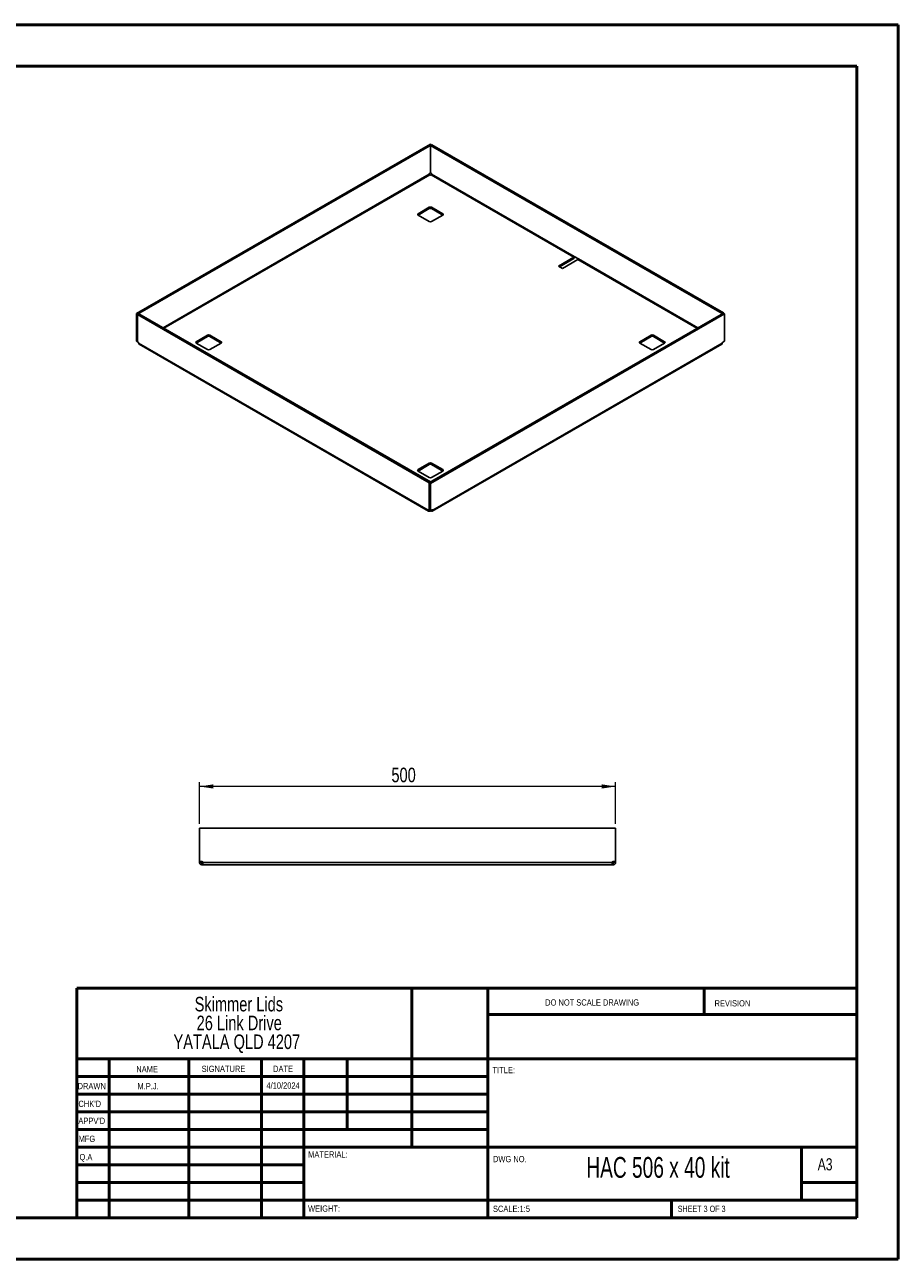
# Paper-space layout 'Sheet3' of a CAD drawing. Header units: millimetres. Extents: x 0 to 420, y 0 to 297.
# Tile 2 of 2: x 210 to 420, y 0 to 297. Entities that reach past the tile are written whole.
import ezdxf

# ---------------------------------------------------------------- set-up
doc = ezdxf.new("R2010")
doc.units = ezdxf.units.MM
doc.styles.add('SLDTEXTSTYLE0', font='TXT', dxfattribs={"width": 0.6875})
doc.styles.add('SLDTEXTSTYLE1', font='TXT', dxfattribs={"width": 0.75})
doc.dimstyles.new('SLDDIMSTYLE1', dxfattribs={"dimtxt": 3.5, "dimasz": 3.302, "dimexe": 0, "dimexo": 0.0625, "dimgap": 0.875, "dimtad": 1, "dimdec": 0, "dimlfac": 5, "dimrnd": 1e-09, "dimzin": 12, "dimdsep": 46, "dimtxsty": 'SLDTEXTSTYLE1', "dimsah": 1, "dimcen": 0.09, "dimadec": 0, "dimazin": 3, "dimtfac": 1, "dimtdec": 0, "dimtofl": 0, "dimtmove": 0, "dimatfit": 3, "dimfxl": 0, "dimfrac": 2, "dimtolj": 1, "dimtzin": 12, "dimarcsym": 0})

# ---------------------------------------------------------------- blocks, each defined once
blk = doc.blocks.new('SW_NOTE_0_2')
at = {"color": 0, "linetype": 'Continuous', "lineweight": 0, "char_height": 3.5, "attachment_point": 2, "style": 'SLDTEXTSTYLE1'}
for s, insert in [('Skimmer Lids', (13.89, 4.51)), ('26 Link Drive', (13.98, -0.01)), ('YATALA QLD 4207', (13.4, -4.54))]:
    blk.add_mtext(s, dxfattribs=dict(at, insert=insert))
blk = doc.blocks.new('_D_6')
at = {"color": 7, "linetype": 'Continuous', "lineweight": 0}
for p, q in [((252.41, 104.96), (252.41, 114.96)), ((352.41, 113.96), (252.41, 113.96)), ((352.41, 104.96), (352.41, 114.96))]:
    blk.add_line(p, q, dxfattribs=at)
at = {"color": 7, "linetype": 'Continuous', "lineweight": 18}
for points in [[(252.41, 113.96), (255.71, 113.46), (255.71, 114.47)], [(352.41, 113.96), (349.11, 114.47), (349.11, 113.46)]]:
    blk.add_solid(points, dxfattribs=at)
at = {"color": 7, "linetype": 'Continuous', "lineweight": 18, "insert": (298.53, 118.48), "char_height": 3.5, "attachment_point": 1, "style": 'SLDTEXTSTYLE1'}
blk.add_mtext('500', dxfattribs=at)

psp = doc.layouts.new('Sheet3')

# ---------------------------------------------------------------- linework, layer by layer
at = {"color": 7, "linetype": 'Continuous', "lineweight": 50}
for p, q in [((0.38, 297.21), (420.38, 297.21)), ((420.38, 0.21), (420.38, 297.21)), ((10.38, 287.21), (410.38, 287.21)), ((410.38, 287.21), (410.38, 10.21)), ((222.88, 65.46), (410.08, 65.46)), ((222.88, 65.46), (222.88, 10.21)), ((303.48, 65.46), (303.48, 27.21)), ((321.68, 65.46), (321.68, 10.21)), ((373.68, 59.09), (373.68, 65.46)), ((410.08, 59.09), (321.68, 59.09)), ((410.08, 48.46), (222.88, 48.46)), ((230.68, 48.46), (230.68, 10.21)), ((249.87, 48.46), (249.87, 10.21)), ((267.28, 48.46), (267.28, 10.21)), ((277.48, 10.21), (277.48, 48.46)), ((287.88, 31.46), (287.88, 48.46)), ((321.68, 44.21), (222.88, 44.21)), ((321.68, 39.96), (222.88, 39.96)), ((321.68, 35.71), (222.88, 35.71)), ((321.68, 31.46), (222.88, 31.46)), ((277.48, 27.21), (222.88, 27.21)), ((277.48, 27.21), (410.08, 27.21)), ((397.08, 14.46), (397.08, 27.21)), ((277.48, 22.96), (222.88, 22.96)), ((277.48, 18.71), (222.88, 18.71)), ((410.08, 18.71), (397.08, 18.71)), ((222.88, 14.46), (410.38, 14.46)), ((365.88, 10.21), (365.88, 14.46)), ((10.38, 10.21), (410.38, 10.21)), ((0.38, 0.21), (420.38, 0.21))]:
    psp.add_line(p, q, dxfattribs=at)
at = {"color": 7, "linetype": 'Continuous', "lineweight": 25}
for p, q in [((307.91, 268.51), (237.22, 227.7)), ((308.19, 268.34), (237.51, 227.54)), ((307.91, 268.51), (308.19, 268.34)), ((307.93, 268.18), (308.21, 268.35)), ((378.06, 227.7), (307.93, 268.18)), ((307.93, 261.6), (307.93, 268.18)), ((308.19, 268.34), (308.19, 268.34)), ((378.34, 227.86), (308.21, 268.35)), ((307.79, 261.53), (307.93, 261.61)), ((307.93, 261.6), (308.05, 261.53)), ((307.64, 261.26), (243.64, 224.31)), ((243.86, 224.18), (307.76, 261.06)), ((307.64, 261.26), (307.64, 261.29)), ((307.78, 261.05), (307.76, 261.06)), ((308.08, 261.06), (308.06, 261.05)), ((308.08, 261.06), (342.38, 241.26)), ((308.2, 261.29), (308.2, 261.26)), ((342.5, 241.46), (308.2, 261.26)), ((307.64, 253.29), (304.95, 251.74)), ((304.95, 251.41), (307.64, 252.96)), ((307.64, 253.29), (307.64, 252.96)), ((310.89, 251.74), (308.2, 253.29)), ((308.2, 253.29), (308.2, 252.96)), ((308.2, 252.96), (310.89, 251.41)), ((304.95, 251.74), (304.95, 251.41)), ((304.95, 251.41), (307.64, 249.86)), ((308.2, 249.86), (310.89, 251.41)), ((310.89, 251.74), (310.89, 251.41)), ((342.38, 241.26), (338.68, 239.12)), ((342.38, 240.94), (338.96, 238.96)), ((339.67, 238.55), (343.37, 240.69)), ((342.38, 241.26), (342.38, 240.94)), ((343.49, 240.89), (342.5, 241.46)), ((343.37, 240.69), (371.98, 224.18)), ((372.2, 224.31), (343.49, 240.89)), ((338.68, 239.12), (339.67, 238.55)), ((237.22, 227.7), (237.51, 227.54)), ((237.22, 221.12), (237.22, 227.7)), ((237.78, 227.69), (237.5, 227.53)), ((237.5, 227.53), (307.63, 187.04)), ((237.5, 220.95), (237.5, 227.53)), ((237.51, 227.53), (237.51, 227.54)), ((237.78, 227.69), (307.91, 187.21)), ((307.65, 187.05), (378.33, 227.85)), ((307.93, 186.88), (378.62, 227.69)), ((378.06, 227.7), (378.34, 227.86)), ((378.06, 227.69), (378.06, 227.7)), ((378.62, 227.69), (378.33, 227.85)), ((378.34, 227.86), (378.34, 227.85)), ((378.62, 221.11), (378.62, 227.69)), ((237.22, 221.12), (237.5, 220.96)), ((237.63, 220.87), (237.5, 220.95)), ((237.77, 220.6), (237.77, 220.63)), ((237.77, 220.6), (307.36, 180.43)), ((237.88, 220.35), (307.48, 180.17)), ((254.32, 222.51), (251.63, 220.96)), ((251.63, 220.63), (254.32, 222.18)), ((251.63, 220.96), (251.63, 220.63)), ((251.63, 220.63), (254.32, 219.08)), ((254.32, 222.51), (254.32, 222.18)), ((257.57, 220.96), (254.89, 222.51)), ((254.89, 222.51), (254.89, 222.18)), ((254.89, 222.18), (257.57, 220.63)), ((254.89, 219.08), (257.57, 220.63)), ((257.57, 220.96), (257.57, 220.63)), ((308.36, 180.17), (377.96, 220.35)), ((378.07, 220.6), (308.48, 180.43)), ((360.95, 222.51), (358.27, 220.96)), ((358.27, 220.63), (360.95, 222.18)), ((358.27, 220.96), (358.27, 220.63)), ((358.27, 220.63), (360.95, 219.08)), ((360.95, 222.51), (360.95, 222.18)), ((364.21, 220.96), (361.52, 222.51)), ((361.52, 222.51), (361.52, 222.18)), ((361.52, 222.18), (364.21, 220.63)), ((361.52, 219.08), (364.21, 220.63)), ((364.21, 220.96), (364.21, 220.63)), ((378.07, 220.6), (378.07, 220.63)), ((378.21, 220.87), (378.62, 221.11)), ((307.64, 191.73), (304.95, 190.18)), ((304.95, 189.85), (307.64, 191.4)), ((304.95, 190.18), (304.95, 189.85)), ((307.64, 191.73), (307.64, 191.4)), ((310.89, 190.18), (308.2, 191.73)), ((308.2, 191.73), (308.2, 191.4)), ((308.2, 191.4), (310.89, 189.85)), ((310.89, 190.18), (310.89, 189.85)), ((304.95, 189.85), (307.64, 188.3)), ((307.91, 187.21), (307.63, 187.04)), ((307.91, 187.2), (307.91, 187.21)), ((308.2, 188.3), (310.89, 189.85)), ((307.63, 180.46), (307.63, 187.04)), ((307.93, 186.88), (307.65, 187.05)), ((307.65, 180.46), (307.65, 187.05)), ((307.93, 180.3), (307.93, 186.88)), ((307.36, 180.45), (307.5, 180.53)), ((307.36, 180.43), (307.52, 180.52)), ((307.36, 180.45), (307.36, 180.43)), ((307.63, 180.46), (307.5, 180.53)), ((307.63, 180.46), (307.65, 180.47)), ((307.93, 180.3), (307.65, 180.46)), ((307.76, 180.2), (307.76, 180.4)), ((307.76, 180.2), (307.78, 180.21)), ((307.78, 180.21), (307.78, 180.39)), ((308.34, 180.53), (307.93, 180.3)), ((308.06, 180.21), (308.06, 180.37)), ((308.06, 180.21), (308.08, 180.2)), ((308.08, 180.2), (308.08, 180.39)), ((308.48, 180.43), (308.32, 180.52)), ((308.48, 180.45), (308.34, 180.53)), ((308.48, 180.43), (308.48, 180.45)), ((252.43, 103.96), (252.41, 103.96)), ((252.41, 95.9), (252.41, 103.96)), ((252.43, 95.9), (252.43, 103.96)), ((252.43, 103.96), (352.39, 103.96)), ((352.39, 95.9), (352.39, 103.96)), ((352.39, 103.96), (352.41, 103.96)), ((352.41, 103.96), (352.41, 95.9)), ((252.41, 95.9), (252.43, 95.9)), ((252.41, 95.9), (252.41, 95.7)), ((252.41, 95.7), (252.81, 95.7)), ((252.41, 95.7), (252.41, 95.67)), ((252.41, 95.67), (252.81, 95.67)), ((253, 95.9), (252.43, 95.9)), ((252.81, 95.9), (252.81, 95.7)), ((252.81, 95.7), (252.81, 95.67)), ((252.97, 95.11), (252.97, 95.51)), ((252.97, 95.51), (253, 95.51)), ((252.97, 95.11), (253, 95.11)), ((253, 95.11), (253, 95.51)), ((253, 95.51), (253.2, 95.51)), ((253, 95.11), (253.2, 95.11)), ((253.2, 95.67), (253.2, 95.7)), ((351.62, 95.67), (253.2, 95.67)), ((351.62, 95.11), (253.2, 95.11)), ((351.62, 95.67), (351.62, 95.7)), ((351.62, 95.51), (351.82, 95.51)), ((351.62, 95.11), (351.82, 95.11)), ((351.82, 95.9), (352.39, 95.9)), ((351.82, 95.11), (351.82, 95.51)), ((351.82, 95.51), (351.85, 95.51)), ((351.82, 95.11), (351.85, 95.11)), ((351.85, 95.11), (351.85, 95.51)), ((352.01, 95.7), (352.01, 95.9)), ((352.41, 95.7), (352.01, 95.7)), ((352.01, 95.67), (352.01, 95.7)), ((352.41, 95.67), (352.01, 95.67)), ((352.41, 95.9), (352.39, 95.9)), ((352.41, 95.7), (352.41, 95.9)), ((352.41, 95.67), (352.41, 95.7))]:
    psp.add_line(p, q, dxfattribs=at)
for centre, radius, start, end in [((307.95, 261.27), 0.307, 122.6055, 177.3945), ((307.89, 261.27), 0.307, 2.6055, 57.3945), ((307.92, 261.33), 0.307, 242.6097, 297.3903), ((307.92, 252.74), 0.615, 62.6097, 117.3903), ((307.92, 252.42), 0.615, 62.6097, 117.3903), ((305.01, 251.57), 0.175, 110.7834, 249.2166), ((307.92, 250.41), 0.615, 242.6097, 297.3903), ((310.83, 251.57), 0.175, 290.7834, 69.2166), ((342.25, 241.47), 0.246, 302.6055, 357.3945), ((341.92, 241.66), 0.857, 302.6411, 337.7401), ((343.24, 240.9), 0.246, 302.6055, 357.3945), ((237.46, 220.61), 0.307, 2.6055, 57.3945), ((251.7, 220.8), 0.175, 110.7834, 249.2166), ((254.6, 221.96), 0.615, 62.6097, 117.3903), ((254.6, 221.64), 0.615, 62.6097, 117.3903), ((257.51, 220.8), 0.175, 290.7834, 69.2166), ((358.33, 220.8), 0.175, 110.7834, 249.2166), ((361.24, 221.96), 0.615, 62.6097, 117.3903), ((361.24, 221.64), 0.615, 62.6097, 117.3903), ((364.14, 220.8), 0.175, 290.7834, 69.2166), ((378.38, 220.61), 0.307, 122.6055, 177.3945), ((254.6, 219.63), 0.615, 242.6097, 297.3903), ((361.24, 219.63), 0.615, 242.6097, 297.3903), ((305.01, 190.02), 0.175, 110.7834, 249.2166), ((307.92, 191.19), 0.615, 62.6097, 117.3903), ((307.92, 190.86), 0.615, 62.6097, 117.3903), ((310.83, 190.02), 0.175, 290.7834, 69.2166), ((307.92, 188.85), 0.615, 242.6097, 297.3903), ((307.45, 180.47), 0.0873, 50.7967, 189.214), ((307.92, 179.94), 0.307, 62.6097, 117.3903), ((308.39, 180.47), 0.0873, 350.786, 129.2033), ((253, 95.7), 0.2, 0, 90), ((351.82, 95.7), 0.2, 90, 180)]:
    psp.add_arc(centre, radius, start, end, dxfattribs=at)
for points, knots in [([(307.76, 261.06), (307.73, 261.08), (307.7, 261.11), (307.66, 261.19), (307.64, 261.23), (307.64, 261.26)], [0, 0, 0, 0, 0.5, 0.5, 1, 1, 1, 1]), ([(308.2, 261.26), (308.2, 261.23), (308.18, 261.19), (308.14, 261.11), (308.11, 261.08), (308.08, 261.06)], [0, 0, 0, 0, 0.5, 0.5, 1, 1, 1, 1]), ([(237.88, 220.35), (237.88, 220.35), (237.84, 220.36), (237.79, 220.44), (237.77, 220.55), (237.77, 220.6)], [0, 0, 0, 0, 0.000102, 0.500051, 1, 1, 1, 1]), ([(378.07, 220.6), (378.07, 220.55), (378.05, 220.44), (378, 220.36), (377.96, 220.35), (377.96, 220.35)], [0, 0, 0, 0, 0.499949, 0.999898, 1, 1, 1, 1]), ([(307.36, 180.43), (307.36, 180.37), (307.37, 180.31), (307.41, 180.23), (307.44, 180.19), (307.51, 180.15), (307.56, 180.14), (307.65, 180.15), (307.71, 180.17), (307.76, 180.2)], [0, 0, 0, 0, 0.25, 0.25, 0.5, 0.5, 0.75, 0.75, 1, 1, 1, 1]), ([(308.08, 180.2), (308.13, 180.17), (308.19, 180.15), (308.28, 180.14), (308.33, 180.15), (308.4, 180.19), (308.43, 180.23), (308.47, 180.31), (308.48, 180.37), (308.48, 180.43)], [0, 0, 0, 0, 0.25, 0.25, 0.5, 0.5, 0.75, 0.75, 1, 1, 1, 1]), ([(252.41, 95.67), (252.41, 95.6), (252.43, 95.53), (252.48, 95.39), (252.52, 95.33), (252.63, 95.23), (252.69, 95.19), (252.83, 95.13), (252.9, 95.11), (252.97, 95.11)], [0, 0, 0, 0, 0.25, 0.25, 0.5, 0.5, 0.75, 0.75, 1, 1, 1, 1]), ([(252.81, 95.67), (252.81, 95.63), (252.83, 95.59), (252.89, 95.53), (252.93, 95.51), (252.97, 95.51)], [0, 0, 0, 0, 0.5, 0.5, 1, 1, 1, 1]), ([(253.2, 95.11), (253.2, 95.11), (253.2, 95.13), (253.2, 95.19), (253.2, 95.23), (253.2, 95.33), (253.2, 95.39), (253.2, 95.53), (253.2, 95.6), (253.2, 95.67)], [0, 0, 0, 0, 0.25, 0.25, 0.5, 0.5, 0.75, 0.75, 1, 1, 1, 1]), ([(351.62, 95.67), (351.62, 95.6), (351.62, 95.53), (351.62, 95.39), (351.62, 95.33), (351.62, 95.23), (351.62, 95.19), (351.62, 95.13), (351.62, 95.11), (351.62, 95.11)], [0, 0, 0, 0, 0.25, 0.25, 0.5, 0.5, 0.75, 0.75, 1, 1, 1, 1]), ([(351.85, 95.11), (351.93, 95.11), (352, 95.13), (352.13, 95.19), (352.2, 95.23), (352.3, 95.33), (352.34, 95.39), (352.4, 95.53), (352.41, 95.6), (352.41, 95.67)], [0, 0, 0, 0, 0.25, 0.25, 0.5, 0.5, 0.75, 0.75, 1, 1, 1, 1]), ([(351.85, 95.51), (351.89, 95.51), (351.94, 95.53), (351.99, 95.59), (352.01, 95.63), (352.01, 95.67)], [0, 0, 0, 0, 0.5, 0.5, 1, 1, 1, 1])]:
    psp.add_open_spline(points, degree=3, knots=knots, dxfattribs=at)

# ---------------------------------------------------------------- block references
at = {"color": 7, "linetype": 'Continuous', "lineweight": 0}
psp.add_blockref('SW_NOTE_0_2', (247.97, 58.84), dxfattribs=at)

# ---------------------------------------------------------------- texts
for s, insert, char_height, attachment_point, style in [('DO NOT SCALE DRAWING', (335.49, 62.75), 1.5, 1, 'SLDTEXTSTYLE1'), ('REVISION', (376.21, 62.55), 1.5, 1, 'SLDTEXTSTYLE1'), ('NAME', (237.2, 46.72), 1.5, 1, 'SLDTEXTSTYLE1'), ('SIGNATURE', (252.91, 46.78), 1.5, 1, 'SLDTEXTSTYLE1'), ('DATE', (270.09, 46.79), 1.5, 1, 'SLDTEXTSTYLE1'), ('TITLE:', (322.84, 46.49), 1.5, 1, 'SLDTEXTSTYLE1'), ('DRAWN', (223.09, 42.64), 1.5, 1, 'SLDTEXTSTYLE1'), ('M.P.J.', (240.04, 42.6), 1.499, 2, 'SLDTEXTSTYLE1'), ('4/10/2024', (272.49, 42.77), 1.499, 2, 'SLDTEXTSTYLE1'), ("CHK'D", (223.29, 38.37), 1.5, 1, 'SLDTEXTSTYLE1'), ("APPV'D", (223.28, 34.28), 1.5, 1, 'SLDTEXTSTYLE1'), ('MFG', (223.33, 29.95), 1.5, 1, 'SLDTEXTSTYLE1'), ('Q.A', (223.55, 25.56), 1.5, 1, 'SLDTEXTSTYLE1'), ('MATERIAL:', (278.52, 26.2), 1.5, 1, 'SLDTEXTSTYLE1'), ('DWG NO.', (322.95, 25.08), 1.5, 1, 'SLDTEXTSTYLE1'), ('HAC 506 x 40 kit', (362.63, 24.83), 5, 2, 'SLDTEXTSTYLE0'), ('A3', (401, 24.52), 2.91, 1, 'SLDTEXTSTYLE1'), ('WEIGHT:', (278.5, 13.16), 1.499, 1, 'SLDTEXTSTYLE1'), ('SCALE:1:5', (322.95, 13.11), 1.5, 1, 'SLDTEXTSTYLE1'), ('SHEET 3 OF 3', (367.36, 13.11), 1.5, 1, 'SLDTEXTSTYLE0')]:
    psp.add_mtext(s, dxfattribs=dict(at, insert=insert, char_height=char_height, attachment_point=attachment_point, style=style))

# ---------------------------------------------------------------- dimensions: what is measured, and where the dimension line sits
at = {"color": 7, "linetype": 'Continuous', "lineweight": 18}
dim = psp.add_linear_dim(base=(252.41, 113.96), p1=(352.41, 103.96), p2=(252.41, 103.96), angle=0, dimstyle='SLDDIMSTYLE1', dxfattribs=at)
dim.commit()
dim.dimension.update_dxf_attribs({"geometry": '_D_6', "text_midpoint": (302.41, 113.97), "dimtype": 160})

doc.saveas('drawing.dxf')
